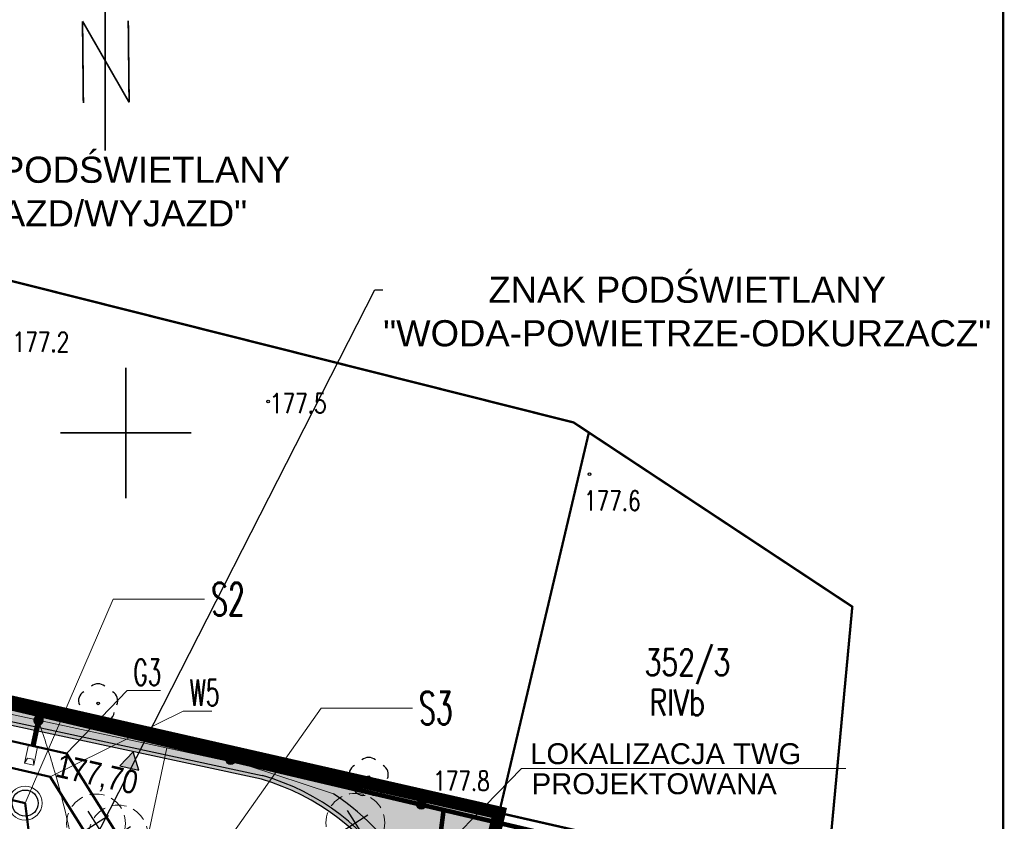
# Model space of a CAD drawing. Header units: metres. Extents: x 964 to 7125, y -212 to 9570.
# Tile 54 of 185: x 1691 to 1728, y 269 to 300. Entities that reach past the tile are written whole.
import ezdxf
from ezdxf import colors
from ezdxf.entities.mleader import LeaderData, LeaderLine
from ezdxf.enums import TextEntityAlignment as Align
from ezdxf.math import Vec2, Vec3

# ---------------------------------------------------------------- set-up
doc = ezdxf.new("R2010")
doc.units = ezdxf.units.M
for name, pattern in [('1', [1.5, 1, -0.5]), ('3901', [0]), ('CENTER2', [1.125, 0.75, -0.125, 0.125, -0.125]), ('CIĄGłA', [0]), ('DASHED', [0.75, 0.5, -0.25])]:
    doc.linetypes.add(name, pattern=pattern)
for name, color, linetype, lineweight in [('- AGP-1_OPISY', 7, 'Continuous', 13), ('_IE', 240, 'Continuous', 9), ('AGP1_granica_opracow', 7, 'Continuous', 15), ('AGP1_HATCH', 7, 'Continuous', 5), ('AGP1_KRAWEZNIKI NOWE', 7, 'Continuous', 30), ('AGP1_OPISY', 7, 'Continuous', 13), ('AGP1_ZIELEN', 1, 'Continuous', 15), ('IS-G', 40, 'Continuous', 50), ('IS-G-opis', 46, 'Continuous', 30), ('IS-KS', 34, 'Continuous', 50), ('IS-KS-opis-rzedne', 36, 'Continuous', 30), ('IS-KS-studnie', 34, 'Continuous', 30), ('IS-W', 160, 'Continuous', 50), ('IS-W-opis', 166, 'Continuous', 30)]:
    doc.layers.add(name, color=color, linetype=linetype, lineweight=lineweight)
for name, color, linetype in [('0S', 7, 'Continuous'), ('Dzialki', 7, 'Continuous'), ('Numery_dzialek', 7, 'Continuous'), ('Numery_konturow', 7, 'Continuous'), ('OT_Rzedna', 7, 'Continuous'), ('OT_ZagospodarowanieTerenu', 7, 'Continuous'), ('OTO_L_0', 7, 'Continuous'), ('RAMKA', 7, 'Continuous'), ('siatka_kwadratow', 7, 'Continuous'), ('zakres_poprawny', 7, 'Continuous'), ('zz-odwodnienie', 5, 'Continuous')]:
    doc.layers.add(name, color=color, linetype=linetype)
doc.styles.add('ARIAL', font='arial.ttf')
doc.styles.add('IS-0.6', font='simplex.shx', dxfattribs={"width": 0.6})
doc.styles.get("Standard").update_dxf_attribs({"font": 'arial.ttf'})
doc.styles.add('STYL_ARIAL', font='simplex', dxfattribs={"width": 0.75, "oblique": 0.1})
doc.styles.add('x_Śmieszkowo_$0$Arial', font='arial.ttf')

# ---------------------------------------------------------------- blocks, each defined once
blk = doc.blocks.new('drzewo_liściaste_symbol')
at = {"layer": 'AGP1_ZIELEN', "color": 11, "lineweight": 30, "true_color": 0xf27172, "transparency": 33554559}
for p, q in [((0.5303300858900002, -0.5303300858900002), (-0.5303300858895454, 0.5303300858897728)), ((-0.5303300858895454, -0.5303300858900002), (0.5303300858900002, 0.5303300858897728))]:
    blk.add_line(p, q, dxfattribs=at)
at = {"layer": 'AGP1_ZIELEN', "color": 252, "linetype": 'DASHED', "lineweight": 5, "ltscale": 1.5, "true_color": 0x939598}
blk.add_circle((0, 0), 1.5, dxfattribs=at)
blk = doc.blocks.new('DRZEWA DO WYCINKI 20240606')
at = {"layer": 'AGP1_ZIELEN', "lineweight": 9, "xscale": 0.75, "yscale": 0.75, "zscale": 0.75, "rotation": 347.6011741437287}
for p in [(2234.906728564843, 233.3376599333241), (2244.827681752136, 233.3627726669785), (2235.753952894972, 232.9139969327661), (2249.182555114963, 228.7359802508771), (2240.957524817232, 228.2470444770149), (2239.919667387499, 227.9716686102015), (2240.269466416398, 227.6620296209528), (2237.021180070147, 226.9594460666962), (2237.415612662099, 224.7949159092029), (2241.257403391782, 223.7316503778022), (2245.994102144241, 220.7411330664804), (2225.486962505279, 217.9634308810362), (2242.022579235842, 216.2252636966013), (2234.26391375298, 215.5652842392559), (2245.12039252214, 215.2985834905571), (2233.750729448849, 215.0622161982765), (2239.560209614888, 214.86327916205), (2233.406573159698, 214.3023272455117), (2236.382991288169, 213.9495073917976), (2237.415612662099, 213.6732101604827), (2238.401007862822, 213.5242391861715), (2240.275109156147, 213.2343752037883), (2244.908561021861, 213.1010159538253), (2241.254759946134, 212.6244332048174), (2239.798526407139, 212.4126017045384), (2242.399321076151, 212.1906208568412), (2243.622118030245, 211.8786256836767), (2234.681374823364, 210.4202748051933), (2243.928910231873, 210.6121610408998), (2238.508067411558, 210.0999603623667), (2222.965623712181, 209.7589889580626), (2243.209943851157, 209.1845148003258), (2240.838061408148, 208.6702121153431), (2242.923129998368, 208.6626198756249), (2221.91251563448, 207.5182112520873), (2233.927586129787, 207.3604669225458), (2238.759601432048, 207.3645328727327), (2242.423264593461, 207.075451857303), (2222.095777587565, 206.7200431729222), (2237.210694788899, 206.70992690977), (2240.229052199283, 206.6172538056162), (2233.961544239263, 206.4203180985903), (2239.03762074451, 206.3127492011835), (2233.696792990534, 205.6795600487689), (2242.135383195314, 205.6518038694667), (2233.464220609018, 204.6976547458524), (2239.262669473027, 204.7374081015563), (2221.759856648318, 204.3005787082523), (2233.009802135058, 203.6543770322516), (2226.461072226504, 203.4268182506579), (2239.739201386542, 203.4400354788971), (2240.123111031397, 203.1106214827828), (2233.055401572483, 202.7923073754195), (2241.248354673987, 201.4807847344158), (2220.426136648, 200.3207187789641), (2222.833705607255, 199.959347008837), (2232.312440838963, 200.0122667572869), (2238.49296927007, 200.1531319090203), (2220.502898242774, 199.7011866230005), (2223.369715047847, 199.0583209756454), (2232.047689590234, 198.764190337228), (2223.449120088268, 198.5247185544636), (2223.005834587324, 197.8005492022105), (2231.809372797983, 197.4562912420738), (2231.968233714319, 196.7556433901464), (2231.054770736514, 196.2658434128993), (2240.89779311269, 196.0961367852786), (2240.348159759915, 195.5897136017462), (2230.776802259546, 194.8228271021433), (2230.848429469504, 194.1554166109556), (2230.620737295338, 193.7341561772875), (2230.520133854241, 193.2717853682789), (2230.18400957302, 192.5417626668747)]:
    blk.add_blockref('drzewo_liściaste_symbol', p, dxfattribs=at)
blk = doc.blocks.new('d_rzędna')
at = {"layer": 'zz-odwodnienie'}
blk.add_hatch(color=0, dxfattribs=at).paths.add_polyline_path([(0, 0), (0.3686594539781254, 0.6385369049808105), (-0.3686594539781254, 0.6385369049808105)])
at = {"layer": 'zz-odwodnienie', "color": 0}
for p, q in [((-0.3686594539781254, 0.6385369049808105), (0, 0)), ((0.3686594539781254, 0.6385369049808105), (-0.3686594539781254, 0.6385369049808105)), ((-0.3686594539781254, 0.6385369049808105), (0, 0)), ((0.3686594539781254, 0.6385369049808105), (-0.3686594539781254, 0.6385369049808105)), ((0, 0), (0.3686594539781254, 0.6385369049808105)), ((0, 0), (0.3686594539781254, 0.6385369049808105))]:
    blk.add_line(p, q, dxfattribs=at)
blk = doc.blocks.new('OTZL')
at = {"color": 0}
blk.add_circle((0, 0), 0.05, dxfattribs=at)
for centre, radius, start, end in [((-0.35, 0.1), 0.4, 119.84816, 203.51949), ((0, 0.35), 0.4, 50.114, 129.886), ((0.35, 0.1), 0.4, 336.88451, 60.15184), ((-0.2, -0.3), 0.4, 187.477, 278.47884), ((0.2, -0.275), 0.425, 262.6459300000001, 349.62892)]:
    blk.add_arc(centre, radius, start, end, dxfattribs=at)
blk = doc.blocks.new('OTRN')
at = {"color": 0}
blk.add_circle((0, 0), 0.05, dxfattribs=at)
blk = doc.blocks.new('IS-opis-studni-P-0.6')
at = {"color": 0, "linetype": 'Continuous', "lineweight": 15, "transparency": 16777216}
blk.add_line((0, 0), (3.5, 0), dxfattribs=at)
at = {"color": 0, "linetype": 'Continuous', "lineweight": -2, "transparency": 16777216, "style": 'IS-0.6', "width": 0.6}
for p in [(1.75, 0.25), (1.75, -1.25), (1.75, -2.5)]:
    blk.add_attdef('000,00', text='', height=1, dxfattribs=at).set_placement(p, align=Align.CENTER)
blk.add_attdef('S0', text='', height=1.25, dxfattribs=at).set_placement((3.75, 0), align=Align.MIDDLE_LEFT)
blk = doc.blocks.new('_None', base_point=(2.5, 0))

msp = doc.modelspace()

# ---------------------------------------------------------------- hatches: boundary and pattern name
at = {"layer": 'AGP1_HATCH', "transparency": 33554625}
h = msp.add_hatch(dxfattribs=at)
h.set_pattern_fill('GRASS', color=8, scale=0.02)
h.set_pattern_definition([(90, (-261.6057629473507, 0), (-0.3592102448, 0.3592102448), [0.09525, -0.6231704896]), (45, (-261.6057629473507, 0), (-0.3592102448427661, 0.3592102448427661), [0.09525, -0.41275]), (135, (-261.6057629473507, 0), (-0.3592102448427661, -0.3592102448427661), [0.09525, -0.41275])])
edge = h.paths.add_edge_path()
edge.add_line((1656.421609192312, 281.1750997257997), (1656.12732490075, 280.1037389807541))
edge.add_arc((1693.613011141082, 442.3996465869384), 166.5687194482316, 256.9943948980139, 258.1500133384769)
edge.add_line((1659.408129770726, 279.380738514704), (1659.687923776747, 279.3204852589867))
edge.add_line((1659.687923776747, 279.3204852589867), (1659.805812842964, 279.8679188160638))
edge.add_line((1659.805812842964, 279.8679188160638), (1661.428610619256, 279.5184515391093))
edge.add_line((1661.428610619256, 279.5184515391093), (1661.310721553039, 278.9710179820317))
edge.add_line((1661.310721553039, 278.9710179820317), (1671.858992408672, 276.6994623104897))
edge.add_line((1671.858992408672, 276.6994623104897), (1672.890124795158, 277.4314030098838))
edge.add_line((1672.890124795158, 277.4314030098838), (1656.421609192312, 281.1750997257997))
edge = h.paths.add_edge_path()
edge.add_line((1672.890124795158, 277.4314030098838), (1671.858992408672, 276.6994623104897))
edge.add_line((1671.858992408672, 276.6994623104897), (1700.067020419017, 270.6249021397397))
edge.add_arc((1697.571881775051, 261.9819229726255), 8.995932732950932, -9.899978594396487, 73.89711847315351, ccw=False)
edge.add_line((1706.433859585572, 260.4352636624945), (1699.674548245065, 230.8202579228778))
edge.add_line((1699.674548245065, 230.8202579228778), (1699.038714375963, 230.9653696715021))
edge.add_line((1699.038714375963, 230.9653696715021), (1697.659528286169, 224.9226379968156))
edge.add_line((1697.659528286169, 224.9226379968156), (1693.427565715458, 225.8885363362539))
edge.add_line((1693.427565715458, 225.8885363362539), (1694.802276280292, 231.9116583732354))
edge.add_line((1694.802276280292, 231.9116583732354), (1691.417076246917, 230.9890328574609))
edge.add_line((1691.417076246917, 230.9890328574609), (1687.619809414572, 231.8557167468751))
edge.add_line((1687.619809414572, 231.8557167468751), (1687.208875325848, 230.0552605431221))
edge.add_line((1687.208875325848, 230.0552605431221), (1682.488514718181, 231.1293036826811))
edge.add_line((1682.488514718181, 231.1293036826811), (1682.900170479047, 232.9329218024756))
edge.add_line((1682.900170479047, 232.9329218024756), (1676.827230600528, 234.319002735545))
edge.add_line((1676.827230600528, 234.319002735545), (1675.092447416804, 235.4907377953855))
edge.add_arc((1674.59275734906, 234.8031445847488), 0.8499850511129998, 53.99321822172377, 167.1431079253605)
edge.add_line((1673.764082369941, 234.992280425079), (1672.473484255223, 229.3376865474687))
edge.add_line((1672.473484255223, 229.3376865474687), (1668.330036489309, 230.2833823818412))
edge.add_line((1668.330036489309, 230.2833823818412), (1668.697188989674, 231.8920150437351))
edge.add_line((1668.697188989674, 231.8920150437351), (1649.540477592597, 236.2643211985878))
edge.add_line((1649.540477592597, 236.2643211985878), (1649.540154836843, 236.2643948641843))
edge.add_line((1649.540154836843, 236.2643948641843), (1649.974062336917, 238.1655061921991))
edge.add_line((1649.974062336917, 238.1655061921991), (1646.074028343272, 239.0556455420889))
edge.add_line((1646.074028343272, 239.0556455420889), (1646.786081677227, 242.1754179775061))
edge.add_line((1646.786081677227, 242.1754179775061), (1651.996839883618, 262.8037986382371))
edge.add_arc((1649.233634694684, 263.5017936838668), 2.849999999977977, 345.8234528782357, 357.692915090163)
edge.add_line((1652.081324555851, 263.3870659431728), (1652.175551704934, 265.7259047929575))
edge.add_line((1652.175551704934, 265.7259047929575), (1643.651609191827, 234.6850997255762))
edge.add_line((1643.651609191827, 234.6850997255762), (1698.061609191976, 222.3150997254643))
edge.add_line((1698.061609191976, 222.3150997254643), (1709.121609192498, 269.1950997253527))
edge.add_line((1709.121609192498, 269.1950997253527), (1672.890124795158, 277.4314030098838))
at = {"layer": 'AGP1_HATCH', "transparency": 33554477}
h = msp.add_hatch(color=8, dxfattribs=at)
h.dxf.hatch_style = 1
h.paths.add_polyline_path([(1695.781931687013, 225.8640364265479), (1694.027059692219, 226.2645664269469), (1695.2442260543, 231.597427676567), (1696.999097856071, 231.1968974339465)], flags=16)
edge = h.paths.add_edge_path()
edge.add_arc((1698.717042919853, 465.5645542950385), 190.2882127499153, 257.0703403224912, 258.0782477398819)
edge.add_line((1659.408129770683, 279.3807385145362), (1700.062718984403, 270.6258284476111))
edge.add_line((1700.062718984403, 270.6258284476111), (1700.067878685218, 270.6246543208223))
edge.add_arc((1697.571881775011, 261.981922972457), 8.99593273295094, -9.899978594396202, 73.8914287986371, ccw=False)
edge.add_line((1706.433859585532, 260.4352636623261), (1699.674548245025, 230.8202579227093))
edge.add_line((1699.674548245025, 230.8202579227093), (1699.038714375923, 230.9653696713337))
edge.add_line((1699.038714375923, 230.9653696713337), (1697.659528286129, 224.9226379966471))
edge.add_line((1697.659528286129, 224.9226379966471), (1693.429270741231, 225.8924517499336))
edge.add_line((1693.429270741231, 225.8924517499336), (1694.808442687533, 231.9351207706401))
edge.add_line((1694.808442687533, 231.9351207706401), (1694.802276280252, 231.911658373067))
edge.add_line((1694.802276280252, 231.911658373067), (1691.417076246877, 230.9890328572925))
edge.add_line((1691.417076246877, 230.9890328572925), (1687.619809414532, 231.855716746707))
edge.add_line((1687.619809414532, 231.855716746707), (1687.208875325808, 230.0552605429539))
edge.add_line((1687.208875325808, 230.0552605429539), (1682.488514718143, 231.1293036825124))
edge.add_line((1682.488514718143, 231.1293036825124), (1682.900170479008, 232.9329218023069))
edge.add_line((1682.900170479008, 232.9329218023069), (1676.827230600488, 234.3190027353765))
edge.add_line((1676.827230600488, 234.3190027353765), (1675.092447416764, 235.4907377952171))
edge.add_arc((1674.59275734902, 234.8031445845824), 0.8499850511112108, 53.99321822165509, 167.1431079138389)
edge.add_line((1673.764082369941, 234.9922804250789), (1672.473484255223, 229.3376865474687))
edge.add_line((1672.473484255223, 229.3376865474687), (1668.330036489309, 230.2833823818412))
edge.add_line((1668.330036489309, 230.2833823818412), (1668.697188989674, 231.8920150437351))
edge.add_line((1668.697188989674, 231.8920150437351), (1649.540477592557, 236.2643211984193))
edge.add_line((1649.540477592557, 236.2643211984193), (1649.540209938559, 236.2646362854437))
edge.add_line((1649.540209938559, 236.2646362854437), (1649.974117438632, 238.1657476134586))
edge.add_line((1649.974117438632, 238.1657476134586), (1646.074028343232, 239.0556455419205))
edge.add_line((1646.074028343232, 239.0556455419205), (1646.786081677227, 242.1754179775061))
edge.add_line((1646.786081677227, 242.1754179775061), (1651.996839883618, 262.8037986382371))
edge.add_arc((1649.233634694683, 263.5017936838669), 2.849999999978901, 345.8234528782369, 357.6929150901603)
edge.add_line((1652.081324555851, 263.3870659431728), (1652.176031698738, 265.7378188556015))
edge.add_line((1652.176031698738, 265.7378188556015), (1652.3519190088, 266.3773577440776))
edge.add_line((1652.3519190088, 266.3773577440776), (1652.231202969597, 263.3810276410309))
edge.add_arc((1649.233634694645, 263.501793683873), 3.000000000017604, 345.82345287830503, 357.69291509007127, ccw=False)
edge.add_line((1652.142271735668, 262.767062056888), (1646.932321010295, 242.1420404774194))
edge.add_line((1646.932321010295, 242.1420404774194), (1649.857107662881, 241.4744904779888))
edge.add_arc((1649.632042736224, 240.497337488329), 1.002737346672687, -9.8722114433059, 77.02943066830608, ccw=False)
edge.add_line((1650.619932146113, 240.3254168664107), (1649.720050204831, 236.3771931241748))
edge.add_line((1649.720050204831, 236.3771931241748), (1672.72777492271, 231.1259360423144))
edge.add_line((1672.72777492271, 231.1259360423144), (1673.617843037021, 235.0256579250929))
edge.add_arc((1674.59275734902, 234.8031445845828), 0.9999850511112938, 54.147005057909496, 167.143107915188, ccw=False)
edge.add_line((1675.178456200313, 235.6136548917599), (1676.887949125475, 234.4590017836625))
edge.add_line((1676.887949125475, 234.4590017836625), (1691.413853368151, 231.143625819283))
edge.add_line((1691.413853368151, 231.143625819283), (1694.840114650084, 232.077442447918))
edge.add_line((1694.840114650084, 232.077442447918), (1699.561685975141, 230.999872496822))
edge.add_line((1699.561685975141, 230.999872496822), (1706.286755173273, 260.464850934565))
edge.add_arc((1697.571881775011, 261.9819229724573), 8.845932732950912, 350.1249919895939, 433.863969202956)
edge.add_line((1700.030332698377, 270.4793664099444), (1659.317902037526, 279.2464152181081))
edge.add_arc((1693.613011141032, 442.3996465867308), 166.7187194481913, 256.9978913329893, 258.1291453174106, ccw=False)
edge.add_line((1656.103480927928, 279.9552974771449), (1656.139164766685, 280.1010047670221))

# ---------------------------------------------------------------- linework, layer by layer
at = {"layer": '- AGP-1_OPISY', "color": 8, "linetype": 'CIĄGłA', "lineweight": 0}
msp.add_lwpolyline([(1700.030332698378, 270.4793664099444), (1680.122651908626, 274.7663030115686)], dxfattribs=at)
at = {"layer": '_IE', "color": 8, "linetype": 'CIĄGłA', "lineweight": 0}
for p, q in [((1678.483586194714, 275.5393752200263), (1699.453457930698, 271.0237055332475)), ((1693.517396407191, 258.2213142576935), (1696.415164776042, 271.6779741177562)), ((1699.453457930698, 271.0237055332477), (1702.78433367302, 269.919371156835))]:
    msp.add_line(p, q, dxfattribs=at)
at = {"layer": '_IE', "color": 8}
for p, q in [((1690.967337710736, 271.0968064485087), (1691.119347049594, 271.8026820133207)), ((1690.967337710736, 271.0968064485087), (1691.119347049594, 271.8026820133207)), ((1690.967337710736, 271.0968064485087), (1691.119347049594, 271.8026820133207)), ((1690.967337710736, 271.0968064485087), (1691.119347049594, 271.8026820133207)), ((1690.967337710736, 271.0968064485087), (1691.119347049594, 271.8026820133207)), ((1690.967337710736, 271.0968064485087), (1691.119347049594, 271.8026820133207)), ((1690.967337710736, 271.0968064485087), (1691.119347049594, 271.8026820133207)), ((1690.967337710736, 271.0968064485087), (1691.119347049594, 271.8026820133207)), ((1690.967337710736, 271.0968064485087), (1691.119347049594, 271.8026820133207)), ((1690.967337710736, 271.0968064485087), (1691.119347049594, 271.8026820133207)), ((1690.967337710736, 271.0968064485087), (1691.119347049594, 271.8026820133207)), ((1690.967337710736, 271.0968064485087), (1691.119347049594, 271.8026820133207)), ((1691.119347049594, 271.8026820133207), (1691.467690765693, 271.727666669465)), ((1691.119347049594, 271.8026820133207), (1691.467690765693, 271.727666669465)), ((1691.119347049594, 271.8026820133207), (1691.467690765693, 271.727666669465)), ((1691.119347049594, 271.8026820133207), (1691.467690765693, 271.727666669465)), ((1691.119347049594, 271.8026820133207), (1691.467690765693, 271.727666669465)), ((1691.119347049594, 271.8026820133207), (1691.467690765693, 271.727666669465)), ((1691.119347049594, 271.8026820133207), (1691.467690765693, 271.727666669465)), ((1691.119347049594, 271.8026820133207), (1691.467690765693, 271.727666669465)), ((1691.119347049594, 271.8026820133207), (1691.467690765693, 271.727666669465)), ((1691.119347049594, 271.8026820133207), (1691.467690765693, 271.727666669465)), ((1691.119347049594, 271.8026820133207), (1691.467690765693, 271.727666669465)), ((1691.119347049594, 271.8026820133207), (1691.467690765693, 271.727666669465)), ((1691.315681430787, 271.0217911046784), (1691.467690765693, 271.727666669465)), ((1691.315681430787, 271.0217911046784), (1691.467690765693, 271.727666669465)), ((1691.315681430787, 271.0217911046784), (1691.467690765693, 271.727666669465)), ((1691.315681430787, 271.0217911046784), (1691.467690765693, 271.727666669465)), ((1691.315681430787, 271.0217911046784), (1691.467690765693, 271.727666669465)), ((1691.315681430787, 271.0217911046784), (1691.467690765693, 271.727666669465)), ((1691.315681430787, 271.0217911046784), (1691.467690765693, 271.727666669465)), ((1691.315681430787, 271.0217911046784), (1691.467690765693, 271.727666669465)), ((1691.315681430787, 271.0217911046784), (1691.467690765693, 271.727666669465)), ((1691.315681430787, 271.0217911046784), (1691.467690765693, 271.727666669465)), ((1691.315681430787, 271.0217911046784), (1691.467690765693, 271.727666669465)), ((1691.315681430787, 271.0217911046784), (1691.467690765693, 271.727666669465)), ((1690.967337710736, 271.0968064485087), (1691.076026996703, 271.2932461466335)), ((1690.967337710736, 271.0968064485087), (1691.076026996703, 271.2932461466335)), ((1690.967337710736, 271.0968064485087), (1691.076026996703, 271.2932461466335)), ((1690.967337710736, 271.0968064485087), (1691.076026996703, 271.2932461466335)), ((1690.967337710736, 271.0968064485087), (1691.076026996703, 271.2932461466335)), ((1690.967337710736, 271.0968064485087), (1691.076026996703, 271.2932461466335)), ((1690.967337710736, 271.0968064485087), (1691.076026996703, 271.2932461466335)), ((1690.967337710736, 271.0968064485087), (1691.076026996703, 271.2932461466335)), ((1690.967337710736, 271.0968064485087), (1691.076026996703, 271.2932461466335)), ((1690.967337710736, 271.0968064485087), (1691.076026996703, 271.2932461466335)), ((1690.967337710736, 271.0968064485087), (1691.076026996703, 271.2932461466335)), ((1690.967337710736, 271.0968064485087), (1691.076026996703, 271.2932461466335)), ((1691.076026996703, 271.2932461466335), (1691.297482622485, 271.2455559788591)), ((1691.076026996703, 271.2932461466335), (1691.297482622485, 271.2455559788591)), ((1691.076026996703, 271.2932461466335), (1691.297482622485, 271.2455559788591)), ((1691.076026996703, 271.2932461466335), (1691.297482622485, 271.2455559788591)), ((1691.076026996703, 271.2932461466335), (1691.297482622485, 271.2455559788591)), ((1691.076026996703, 271.2932461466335), (1691.297482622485, 271.2455559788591)), ((1691.076026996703, 271.2932461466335), (1691.297482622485, 271.2455559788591)), ((1691.076026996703, 271.2932461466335), (1691.297482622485, 271.2455559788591)), ((1691.076026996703, 271.2932461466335), (1691.297482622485, 271.2455559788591)), ((1691.076026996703, 271.2932461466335), (1691.297482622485, 271.2455559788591)), ((1691.076026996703, 271.2932461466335), (1691.297482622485, 271.2455559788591)), ((1691.076026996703, 271.2932461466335), (1691.297482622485, 271.2455559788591)), ((1691.315681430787, 271.0217911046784), (1691.297482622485, 271.2455559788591)), ((1691.315681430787, 271.0217911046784), (1691.297482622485, 271.2455559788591)), ((1691.315681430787, 271.0217911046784), (1691.297482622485, 271.2455559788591)), ((1691.315681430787, 271.0217911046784), (1691.297482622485, 271.2455559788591)), ((1691.315681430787, 271.0217911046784), (1691.297482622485, 271.2455559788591)), ((1691.315681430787, 271.0217911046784), (1691.297482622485, 271.2455559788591)), ((1691.315681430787, 271.0217911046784), (1691.297482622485, 271.2455559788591)), ((1691.315681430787, 271.0217911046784), (1691.297482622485, 271.2455559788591)), ((1691.315681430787, 271.0217911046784), (1691.297482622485, 271.2455559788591)), ((1691.315681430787, 271.0217911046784), (1691.297482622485, 271.2455559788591)), ((1691.315681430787, 271.0217911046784), (1691.297482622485, 271.2455559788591)), ((1691.315681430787, 271.0217911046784), (1691.297482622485, 271.2455559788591)), ((1690.967337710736, 271.0968064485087), (1691.315681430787, 271.0217911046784)), ((1690.967337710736, 271.0968064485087), (1691.315681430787, 271.0217911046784)), ((1690.967337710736, 271.0968064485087), (1691.315681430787, 271.0217911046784)), ((1690.967337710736, 271.0968064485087), (1691.315681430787, 271.0217911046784)), ((1690.967337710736, 271.0968064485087), (1691.315681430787, 271.0217911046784)), ((1690.967337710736, 271.0968064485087), (1691.315681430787, 271.0217911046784)), ((1690.967337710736, 271.0968064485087), (1691.315681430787, 271.0217911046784)), ((1690.967337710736, 271.0968064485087), (1691.315681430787, 271.0217911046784)), ((1690.967337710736, 271.0968064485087), (1691.315681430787, 271.0217911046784)), ((1690.967337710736, 271.0968064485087), (1691.315681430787, 271.0217911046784)), ((1690.967337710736, 271.0968064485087), (1691.315681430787, 271.0217911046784)), ((1690.967337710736, 271.0968064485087), (1691.315681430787, 271.0217911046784)), ((1709.982242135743, 270.8913864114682), (1695.811692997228, 256.3642182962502)), ((1722.383570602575, 270.8913864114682), (1709.982242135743, 270.8913864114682)), ((1722.383570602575, 270.8913864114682), (1709.982242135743, 270.8913864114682)), ((1722.383570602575, 270.8913864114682), (1709.982242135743, 270.8913864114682)), ((1722.383570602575, 270.8913864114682), (1709.982242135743, 270.8913864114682)), ((1722.383570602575, 270.8913864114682), (1709.982242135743, 270.8913864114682)), ((1722.383570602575, 270.8913864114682), (1709.982242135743, 270.8913864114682)), ((1722.383570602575, 270.8913864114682), (1709.982242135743, 270.8913864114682)), ((1722.383570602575, 270.8913864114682), (1709.982242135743, 270.8913864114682)), ((1722.383570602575, 270.8913864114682), (1709.982242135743, 270.8913864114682)), ((1722.383570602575, 270.8913864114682), (1709.982242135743, 270.8913864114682)), ((1722.383570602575, 270.8913864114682), (1709.982242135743, 270.8913864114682)), ((1722.383570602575, 270.8913864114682), (1709.982242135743, 270.8913864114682))]:
    msp.add_line(p, q, dxfattribs=at)
at = {"layer": '_IE', "color": 8, "lineweight": 5, "ltscale": 3, "const_width": 0.2}
msp.add_lwpolyline([(1691.293518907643, 271.7651743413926), (1691.502554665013, 272.735859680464)], dxfattribs=at)
at = {"layer": '_IE', "color": 8, "lineweight": 5, "ltscale": 3, "const_width": 0.2, "elevation": 1.234760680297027e-10}
msp.add_lwpolyline([(1691.556402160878, 272.6515955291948, 0.9999999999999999), (1691.448707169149, 272.8201238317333, 0.9999999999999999)], format="xyb", close=True, dxfattribs=at)
at = {"layer": '_IE', "color": 8, "lineweight": 30, "ltscale": 3}
msp.add_lwpolyline([(1707.062754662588, 262.2918750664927, 0.2439445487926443), (1702.784333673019, 269.9193711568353)], format="xyb", dxfattribs=at)
at = {"layer": '_IE', "color": 8}
msp.add_spline([(1693.354853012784, 258.2584133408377), (1693.447699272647, 261.9121893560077), (1692.053399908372, 270.9961439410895), (1691.502554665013, 272.735859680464)], degree=3, dxfattribs=at)
at = {"layer": 'AGP1_granica_opracow', "color": 8, "linetype": 'CENTER2', "lineweight": 9, "ltscale": 5, "const_width": 0.5}
msp.add_lwpolyline([(1709.121609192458, 269.1950997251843), (1656.421609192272, 281.1750997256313), (1643.651609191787, 234.6850997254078), (1698.061609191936, 222.3150997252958), (1709.121609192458, 269.1950997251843)], dxfattribs=at)
at = {"layer": 'AGP1_KRAWEZNIKI NOWE', "color": 8, "linetype": 'CIĄGłA'}
for p, q in [((1700.030332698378, 270.4793664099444), (1659.317902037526, 279.2464152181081)), ((1659.408129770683, 279.3807385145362), (1700.062718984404, 270.6258284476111)), ((1700.030332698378, 270.4793664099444), (1700.030332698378, 270.4793664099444)), ((1700.062718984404, 270.6258284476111), (1700.067878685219, 270.6246543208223))]:
    msp.add_line(p, q, dxfattribs=at)
for centre, radius, start, end in [((1697.571881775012, 261.9819229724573), 8.845932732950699, 350.1249919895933, 73.86396920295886), ((1697.571881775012, 261.9819229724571), 8.995932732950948, 350.1000214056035, 73.89142879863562)]:
    msp.add_arc(centre, radius, start, end, dxfattribs=at)
at = {"layer": 'Dzialki', "color": 8, "const_width": 0.09}
for points in [[(1712.554309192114, 283.7496997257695), (1709.121609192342, 269.195099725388)], [(1709.121609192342, 269.195099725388), (1656.421609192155, 281.175099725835)], [(1709.121609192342, 269.195099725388), (1703.461609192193, 245.2050997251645)], [(1709.121609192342, 269.195099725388), (1721.63220919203, 266.3490997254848)]]:
    msp.add_lwpolyline(points, dxfattribs=at)
at = {"layer": 'IS-G', "color": 8}
for q in [(1659.22631818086, 279.0745470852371), (1700.336718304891, 259.1127029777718)]:
    msp.add_line((1692.576714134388, 271.4626169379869), q, dxfattribs=at)
at = {"layer": 'IS-KS', "color": 8}
for q in [(1656.435611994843, 277.4549249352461), (1692.312499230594, 259.0091652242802)]:
    msp.add_line((1690.989235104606, 269.5683689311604), q, dxfattribs=at)
at = {"layer": 'IS-KS-studnie', "color": 8, "lineweight": 9}
msp.add_circle((1690.989235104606, 269.5683689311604), 0.65, dxfattribs=at)
at = {"layer": 'IS-KS-studnie', "color": 8}
msp.add_circle((1690.989235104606, 269.5683689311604), 0.5, dxfattribs=at)
at = {"layer": 'IS-W', "color": 8}
for p, q in [((1691.950366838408, 270.5798587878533), (1664.747599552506, 276.7886475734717)), ((1691.950366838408, 270.5798587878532), (1699.269619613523, 258.931393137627))]:
    msp.add_line(p, q, dxfattribs=at)
at = {"layer": 'OTO_L_0', "color": 8, "linetype": '3901', "const_width": 0.175}
for points in [[(1693.946209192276, 272.376699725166), (1688.19490919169, 273.7294997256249)], [(1699.6974091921, 271.0237997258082), (1693.946209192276, 272.376699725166)], [(1706.998209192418, 269.3065997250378), (1699.6974091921, 271.0237997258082)], [(1706.998209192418, 269.3065997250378), (1706.044909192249, 261.8673997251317)], [(1713.874909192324, 267.6915997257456), (1706.998209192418, 269.3065997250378)]]:
    msp.add_lwpolyline(points, dxfattribs=at)
at = {"layer": 'OTO_L_0', "color": 251, "true_color": 0x636466}
for centre, radius in [((1691.547409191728, 272.9408997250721), 0.175), ((1691.547409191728, 272.9408997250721), 0.1575), ((1691.547409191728, 272.9408997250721), 0.14), ((1691.547409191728, 272.9408997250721), 0.1225), ((1691.547409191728, 272.9408997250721), 0.105), ((1691.547409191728, 272.9408997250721), 0.0875), ((1691.547409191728, 272.9408997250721), 0.07), ((1691.547409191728, 272.9408997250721), 0.0525), ((1691.547409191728, 272.9408997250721), 0.035), ((1698.848209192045, 271.2235997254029), 0.175), ((1698.848209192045, 271.2235997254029), 0.1575), ((1698.848209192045, 271.2235997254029), 0.14), ((1698.848209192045, 271.2235997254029), 0.1225), ((1698.848209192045, 271.2235997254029), 0.105), ((1698.848209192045, 271.2235997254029), 0.0875), ((1698.848209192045, 271.2235997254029), 0.07), ((1698.848209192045, 271.2235997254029), 0.0525), ((1698.848209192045, 271.2235997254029), 0.035), ((1706.148909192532, 269.5062997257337), 0.175), ((1706.148909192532, 269.5062997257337), 0.1575), ((1706.148909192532, 269.5062997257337), 0.14), ((1706.148909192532, 269.5062997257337), 0.1225), ((1706.148909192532, 269.5062997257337), 0.105), ((1706.148909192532, 269.5062997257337), 0.0875), ((1706.148909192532, 269.5062997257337), 0.07), ((1706.148909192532, 269.5062997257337), 0.0525), ((1706.148909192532, 269.5062997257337), 0.035)]:
    msp.add_circle(centre, radius, dxfattribs=at)
at = {"layer": 'RAMKA', "color": 251, "true_color": 0x636466, "const_width": 0.065}
for points in [[(1694.051309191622, 300.3495997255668), (1694.051309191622, 297.9817997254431)], [(1693.216909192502, 296.3671997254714), (1693.184409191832, 299.4924997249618)], [(1693.184409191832, 299.4924997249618), (1694.051309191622, 297.9817997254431)], [(1694.966909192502, 296.3861997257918), (1694.934409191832, 299.5099997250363)], [(1694.051309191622, 297.9817997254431), (1694.051309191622, 294.5315997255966)], [(1694.051309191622, 297.9817997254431), (1694.966909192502, 296.3861997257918)]]:
    msp.add_lwpolyline(points, dxfattribs=at)
at = {"layer": 'siatka_kwadratow', "color": 7, "const_width": 0.09}
msp.add_lwpolyline([(1728.401609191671, 137.0945997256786), (1728.401609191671, 347.0945997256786)], dxfattribs=at)
at = {"layer": 'siatka_kwadratow', "color": 251, "true_color": 0x636466, "const_width": 0.065}
for points in [[(1694.841609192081, 281.2350997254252), (1694.841609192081, 286.2350997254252)], [(1692.341609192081, 283.7350997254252), (1697.341609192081, 283.7350997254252)]]:
    msp.add_lwpolyline(points, dxfattribs=at)
at = {"layer": 'zakres_poprawny', "color": 8, "linetype": '1', "const_width": 0.09}
msp.add_lwpolyline([(1703.678109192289, 205.9574997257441), (1707.791609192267, 209.2050997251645), (1721.581609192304, 265.8050997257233), (1722.631609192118, 277.0850997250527), (1711.971609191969, 284.1350997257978), (1661.581609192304, 296.8250997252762), (1651.851609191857, 308.2350997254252), (1643.24090919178, 312.1363997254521)], dxfattribs=at)

# ---------------------------------------------------------------- block references
at = {"layer": '0S', "color": 8, "linetype": 'CIĄGłA'}
msp.add_blockref('DRZEWA DO WYCINKI 20240606', (-541.2050927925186, 35.45353547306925), dxfattribs=at)
at = {"layer": 'OT_Rzedna', "color": 251, "true_color": 0x636466}
for p in [(1700.281609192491, 284.9350997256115), (1712.581609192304, 282.1550997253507), (1708.00160919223, 269.6350997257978)]:
    msp.add_blockref('OTRN', p, dxfattribs=at)
at = {"layer": 'OT_ZagospodarowanieTerenu', "color": 251, "true_color": 0x636466}
for p in [(1693.781609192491, 273.3850997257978), (1704.131609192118, 270.5650997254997)]:
    msp.add_blockref('OTZL', p, dxfattribs=at)
at = {"layer": 'zz-odwodnienie', "color": 8, "linetype": 'CIĄGłA', "lineweight": 0, "rotation": 167.1429866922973}
msp.add_blockref('d_rzędna', (1695.11944711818, 271.5368976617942), dxfattribs=at)

# ---------------------------------------------------------------- texts
at = {"layer": '_IE', "color": 8, "style": 'x_Śmieszkowo_$0$Arial'}
for s, p in [('LOKALIZACJA TWG', (1710.309955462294, 271.0587194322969)), ('PROJEKTOWANA', (1710.366552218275, 269.9090168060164))]:
    msp.add_text(s, height=0.8000000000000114, dxfattribs=at).set_placement(p)
at = {"layer": 'Numery_dzialek', "color": 114, "true_color": 0x139b48, "style": 'STYL_ARIAL', "width": 0.75}
msp.add_text('352/3', height=1, dxfattribs=at).set_placement((1714.685309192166, 275.4542997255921), align=Align.TOP_LEFT)
at = {"layer": 'Numery_konturow', "color": 251, "true_color": 0x636466, "style": 'STYL_ARIAL', "width": 0.75}
msp.add_text('RIVb', height=1, dxfattribs=at).set_placement((1714.869909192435, 273.9199997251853), align=Align.TOP_LEFT)
at = {"layer": 'OT_Rzedna', "color": 251, "true_color": 0x636466, "style": 'STYL_ARIAL', "width": 0.75}
for s, p in [('177.2', (1690.5071091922, 287.2161997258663)), ('177.5', (1700.350709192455, 284.8725997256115)), ('177.6', (1712.366909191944, 281.13849972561))]:
    msp.add_text(s, height=0.75, dxfattribs=at).set_placement(p, align=Align.MIDDLE_LEFT)
msp.add_text('177.8', height=0.75, dxfattribs=at).set_placement((1706.594309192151, 269.8198997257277), align=Align.BOTTOM_LEFT)
at = {"layer": 'zz-odwodnienie', "color": 8, "insert": (1692.304439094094, 271.4690584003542), "char_height": 0.9, "width": 5.784085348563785, "attachment_point": 1, "rotation": 347.14298656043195}
msp.add_mtext('{\\fArial Narrow|b0|i0|c238|p34;177,70}', dxfattribs=at)

# ---------------------------------------------------------------- leaders
at = {"layer": 'AGP1_OPISY', "color": 8}
ml = msp.add_multileader_mtext('Standard', dxfattribs=at)
ml.set_content('ZNAK PODŚWIETLANY\\P"WJAZD/WYJAZD"', color=8, style='ARIAL')
ml.set_leader_properties()
ml.build(insert=Vec2(0, 0))
ml.multileader.update_dxf_attribs({"arrow_head_size": 1})
ctx = ml.context
ctx.base_point, ctx.char_height, ctx.arrow_head_size, ctx.landing_gap_size, ctx.plane_origin = Vec3(1685.848427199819, 293.7986883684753), 1, 1, 0.08, Vec3(1706.478403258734, 285.699049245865)
ctx.text_align_type = 1
notes = []
notes.append((ctx, [(0, (1, 1, 0), (1685.548143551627, 293.7986883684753), (1, 0), 0.3002836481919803, [(0, [(1660.875714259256, 279.4329491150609)], 0, [])])]))
ctx.mtext.insert, ctx.mtext.width, ctx.mtext.defined_height, ctx.mtext.alignment, ctx.mtext.flow_direction = Vec3(1693.516080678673, 294.3072149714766), 22.31043766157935, 9.297092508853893, 2, 5
ml = msp.add_multileader_mtext('Standard', dxfattribs=at)
ml.set_content('ZNAK PODŚWIETLANY\\P"WODA-POWIETRZE-ODKURZACZ"', color=8, style='ARIAL')
ml.set_leader_properties()
ml.build(insert=Vec2(0, 0))
ml.multileader.update_dxf_attribs({"arrow_head_size": 1})
ctx = ml.context
ctx.base_point, ctx.char_height, ctx.arrow_head_size, ctx.landing_gap_size, ctx.plane_origin = Vec3(1704.669255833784, 289.2081840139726), 1, 1, 0.08, Vec3(1759.516888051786, 270.9621453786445)
ctx.text_align_type = 1
notes.append((ctx, [(0, (1, 1, 0), (1704.368972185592, 289.2081840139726), (1, 0), 0.3002836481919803, [(0, [(1689.51528380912, 260.0578935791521)], 0, [])])]))
ctx.mtext.insert, ctx.mtext.width, ctx.mtext.defined_height, ctx.mtext.alignment, ctx.mtext.flow_direction = Vec3(1716.316786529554, 289.716710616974), 22.31043766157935, 9.297092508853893, 2, 5
at = {"layer": 'IS-G-opis', "color": 8}
ml = msp.add_multileader_mtext('Standard', dxfattribs=at)
ml.set_content('G3', color=8, style='IS-0.6')
ml.set_leader_properties(linetype='Continuous', lineweight=9)
ml.set_arrow_properties(name='NONE')
ml.build(insert=Vec2(0, 0))
ml.multileader.update_dxf_attribs({"has_dogleg": 0, "text_left_attachment_type": 6, "text_right_attachment_type": 6, "dogleg_length": 0, "arrow_head_size": 0.25})
ctx = ml.context
ctx.base_point, ctx.char_height, ctx.arrow_head_size, ctx.landing_gap_size, ctx.plane_origin, ctx.plane_x_axis, ctx.plane_y_axis = Vec3(1694.886818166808, 273.8718255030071), 1, 0.25, 0.25, Vec3(1669.160763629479, 289.7763542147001), Vec3(1, -5.419996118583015e-10), Vec3(5.419996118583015e-10, 1)
ctx.left_attachment, ctx.right_attachment = 6, 6
notes.append((ctx, [(0, (1, 1, 0), (1694.886818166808, 273.8718255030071), (1, -5.419996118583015e-10), 0, [(0, [(1692.576714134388, 271.4626169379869)], 0, [])])]))
ctx.mtext.insert, ctx.mtext.text_direction, ctx.mtext.rotation, ctx.mtext.line_spacing_style, ctx.mtext.flow_direction = Vec3(1695.136818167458, 275.0718255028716), Vec3(1, -5.419996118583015e-10), 6.283185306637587, 2, 5
at = {"layer": 'IS-KS-opis-rzedne', "color": 8}
ml = msp.add_multileader_block('Standard', dxfattribs=at)
ml.set_content('IS-opis-studni-P-0.6', color=8)
ml.set_attribute('S0', 'S2', width=0)
ml.set_attribute('000,00', '177,68', width=0)
ml.set_attribute('000,00', '176,11', width=0)
ml.set_attribute('000,00', '', width=0)
ml.set_leader_properties(linetype='Continuous', lineweight=9)
ml.set_arrow_properties(name='NONE')
ml.build(insert=Vec2(0, 0))
ml.multileader.update_dxf_attribs({"has_dogleg": 0, "text_left_attachment_type": 6, "text_right_attachment_type": 6, "dogleg_length": 0, "arrow_head_size": 5, "block_connection_type": 1})
ctx = ml.context
ctx.base_point, ctx.char_height, ctx.arrow_head_size, ctx.landing_gap_size, ctx.plane_origin = Vec3(1694.356495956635, 277.3742877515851), 20, 5, 5, Vec3(1697.210926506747, 266.4616002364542)
ctx.left_attachment, ctx.right_attachment, ctx.text_align_type, ctx.attachment_type = 6, 6, 2, 1
notes.append((ctx, [(1, (1, 1, 0), (1694.356495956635, 277.3742877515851), (1, 0), 0, [(0, [(1690.989235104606, 269.5683689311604)], 0, [])])]))
ctx.block.insert = Vec3(1694.356495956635, 277.3742877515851)
ml = msp.add_multileader_block('Standard', dxfattribs=at)
ml.set_content('IS-opis-studni-P-0.6', color=8)
ml.set_attribute('S0', 'S3', width=0)
ml.set_attribute('000,00', '177,85', width=0)
ml.set_attribute('000,00', '176,22', width=0)
ml.set_attribute('000,00', '', width=0)
ml.set_leader_properties(linetype='Continuous', lineweight=9)
ml.set_arrow_properties(name='NONE')
ml.build(insert=Vec2(0, 0))
ml.multileader.update_dxf_attribs({"has_dogleg": 0, "text_left_attachment_type": 6, "text_right_attachment_type": 6, "dogleg_length": 0, "arrow_head_size": 5, "block_connection_type": 1})
ctx = ml.context
ctx.base_point, ctx.char_height, ctx.arrow_head_size, ctx.landing_gap_size, ctx.plane_origin = Vec3(1702.307837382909, 273.204558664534), 20, 5, 5, Vec3(1698.534190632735, 255.9023965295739)
ctx.left_attachment, ctx.right_attachment, ctx.text_align_type, ctx.attachment_type = 6, 6, 2, 1
notes.append((ctx, [(1, (1, 1, 0), (1702.307837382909, 273.204558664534), (1, 0), 0, [(0, [(1692.312499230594, 259.0091652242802)], 0, [])])]))
ctx.block.insert = Vec3(1702.307837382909, 273.204558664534)
at = {"layer": 'IS-W-opis', "color": 8}
ml = msp.add_multileader_mtext('Standard', dxfattribs=at)
ml.set_content('W5', color=8, style='IS-0.6')
ml.set_leader_properties(linetype='Continuous', lineweight=9)
ml.set_arrow_properties(name='NONE')
ml.build(insert=Vec2(0, 0))
ml.multileader.update_dxf_attribs({"has_dogleg": 0, "text_left_attachment_type": 6, "text_right_attachment_type": 6, "dogleg_length": 0, "arrow_head_size": 0.25})
ctx = ml.context
ctx.base_point, ctx.char_height, ctx.arrow_head_size, ctx.landing_gap_size, ctx.plane_origin, ctx.plane_x_axis, ctx.plane_y_axis = Vec3(1697.038196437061, 273.092518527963), 1, 0.25, 0.25, Vec3(1648.348568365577, 269.6334211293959), Vec3(1, -5.419996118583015e-10), Vec3(5.419996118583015e-10, 1)
ctx.left_attachment, ctx.right_attachment = 6, 6
notes.append((ctx, [(0, (1, 1, 0), (1697.038196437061, 273.092518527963), (1, -5.419996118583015e-10), 0, [(0, [(1691.950366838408, 270.5798587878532)], 0, [])])]))
ctx.mtext.insert, ctx.mtext.text_direction, ctx.mtext.rotation, ctx.mtext.width, ctx.mtext.line_spacing_style, ctx.mtext.flow_direction = Vec3(1697.288196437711, 274.2925185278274), Vec3(1, -5.419996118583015e-10), 6.283185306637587, 0.828571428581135, 2, 5
for ctx, leaders in notes:
    for number, flags, end, landing, length, lines in leaders:
        leader = LeaderData()
        leader.index, (leader.has_last_leader_line, leader.has_dogleg_vector, leader.attachment_direction) = number, flags
        leader.last_leader_point, leader.dogleg_vector, leader.dogleg_length = Vec3(end), Vec3(landing), length
        for number, points, colour, breaks in lines:
            line = LeaderLine()
            line.index, line.vertices, line.color, line.breaks = number, Vec3.list(points), colors.encode_raw_color(colour), breaks
            leader.lines.append(line)
        ctx.leaders.append(leader)

doc.saveas('drawing.dxf')
